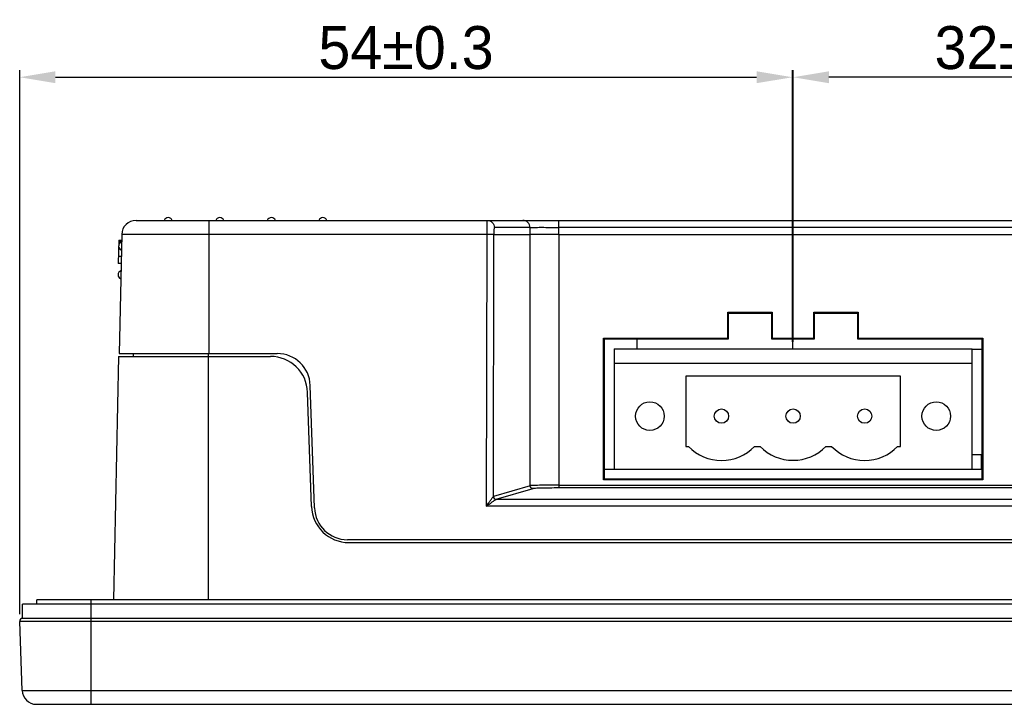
# Model space of a CAD drawing. Extents: x 1181 to 2072, y -1513 to -883.
# Tile 5 of 7: x 1692 to 1761, y -1033 to -985. Entities that reach past the tile are written whole.
import ezdxf

# ---------------------------------------------------------------- set-up
doc = ezdxf.new("R2010")
doc.units = 0
doc.header["$LTSCALE"] = 0.25
doc.layers.get('DEFPOINTS').update_dxf_attribs({"linetype": 'CONTINUOUS'})
doc.layers.add('实线', color=2, linetype='CONTINUOUS')
doc.layers.add('标注', color=8, linetype='CONTINUOUS')
doc.dimstyles.get("Standard").update_dxf_attribs({"dimtxt": 3, "dimasz": 2.5, "dimexe": 0.5, "dimexo": 0.5, "dimgap": 0.5, "dimtad": 1, "dimdec": 1, "dimtxsty": 'STANDARD', "dimcen": 2.5, "dimclrd": 256, "dimclre": 256, "dimclrt": 256, "dimazin": 3, "dimtfac": 0.5, "dimtdec": 1, "dimtmove": 0, "dimatfit": 3, "dimtolj": 1})

# ---------------------------------------------------------------- blocks, each defined once
blk = doc.blocks.new('*D419')
at = {"layer": 'DEFPOINTS', "color": 0}
for p in [(1746.073, -989.189), (1746.073, -1008.161), (1692.114, -1027.198)]:
    blk.add_point(p, dxfattribs=at)
at = {"layer": '标注'}
for p, q in [((1692.114, -1026.698), (1692.114, -988.689)), ((1746.073, -1007.661), (1746.073, -988.689)), ((1694.614, -989.189), (1743.573, -989.189))]:
    blk.add_line(p, q, dxfattribs=at)
for points in [[(1694.614, -988.772), (1694.614, -989.605), (1692.114, -989.189)], [(1743.573, -988.772), (1743.573, -989.605), (1746.073, -989.189)]]:
    blk.add_solid(points, dxfattribs=at)
at = {"layer": '标注', "insert": (1719.093, -987.137), "char_height": 3, "attachment_point": 5}
blk.add_mtext('\\A1;54±0.3', dxfattribs=at)
blk = doc.blocks.new('*D420')
at = {"layer": 'DEFPOINTS', "color": 0}
for p in [(1746.12, -989.189), (1778.12, -1006.361), (1746.12, -1008.161)]:
    blk.add_point(p, dxfattribs=at)
at = {"layer": '标注'}
for p, q in [((1746.12, -1007.661), (1746.12, -988.689)), ((1778.12, -1005.861), (1778.12, -988.689)), ((1775.62, -989.189), (1748.62, -989.189))]:
    blk.add_line(p, q, dxfattribs=at)
for points in [[(1748.62, -988.772), (1748.62, -989.605), (1746.12, -989.189)], [(1775.62, -988.772), (1775.62, -989.605), (1778.12, -989.189)]]:
    blk.add_solid(points, dxfattribs=at)
at = {"layer": '标注', "insert": (1762.12, -987.138), "char_height": 3, "attachment_point": 5}
blk.add_mtext('\\A1;32±0.3', dxfattribs=at)

msp = doc.modelspace()

# ---------------------------------------------------------------- linework, layer by layer
at = {"layer": '实线'}
for p, q in [((1700.238, -999.191), (1887.905, -999.191)), ((1705.322, -999.191), (1705.322, -1008.491)), ((1727.752, -999.677), (1725.26, -999.677)), ((1727.763, -1000.171), (1727.752, -999.677)), ((1729.743, -999.191), (1729.743, -999.677)), ((1729.749, -999.677), (1729.749, -1000.17)), ((1858.395, -999.677), (1729.749, -999.677)), ((1699.238, -1000.17), (1699.064, -1008.491)), ((1724.73, -1000.17), (1699.238, -1000.17)), ((1724.73, -1000.17), (1724.694, -1019.156)), ((1725.193, -1018.468), (1725.228, -1000.171)), ((1725.228, -1000.171), (1727.763, -1000.171)), ((1727.763, -1017.723), (1727.763, -1000.171)), ((1729.754, -1000.17), (1729.754, -1017.68)), ((1729.754, -1000.17), (1858.389, -1000.17)), ((1699.03, -1000.57), (1698.996, -1002.191)), ((1699.228, -1000.677), (1699.028, -1000.677)), ((1699.03, -1000.57), (1699.23, -1000.57)), ((1699.006, -1001.698), (1699.206, -1001.698)), ((1699.196, -1002.191), (1698.996, -1002.191)), ((1741.571, -1007.411), (1741.57, -1005.61)), ((1741.62, -1005.661), (1741.57, -1005.61)), ((1741.57, -1005.61), (1744.671, -1005.61)), ((1741.62, -1007.461), (1741.62, -1005.661)), ((1741.62, -1005.661), (1744.62, -1005.661)), ((1744.62, -1005.661), (1744.671, -1005.61)), ((1744.62, -1005.661), (1744.62, -1007.461)), ((1744.671, -1005.61), (1744.67, -1007.411)), ((1747.571, -1007.411), (1747.57, -1005.61)), ((1747.62, -1005.661), (1747.57, -1005.61)), ((1747.57, -1005.61), (1750.671, -1005.61)), ((1747.62, -1007.461), (1747.62, -1005.661)), ((1747.62, -1005.661), (1750.62, -1005.661)), ((1750.62, -1005.661), (1750.671, -1005.61)), ((1750.62, -1005.661), (1750.62, -1007.461)), ((1750.671, -1005.61), (1750.67, -1007.411)), ((1732.875, -1017.306), (1732.871, -1007.411)), ((1732.92, -1007.461), (1732.871, -1007.411)), ((1732.871, -1007.411), (1741.57, -1007.411)), ((1732.92, -1007.461), (1732.92, -1017.261)), ((1732.92, -1007.461), (1741.62, -1007.461)), ((1735.218, -1007.461), (1735.218, -1008.161)), ((1741.57, -1007.411), (1741.62, -1007.461)), ((1744.67, -1007.411), (1744.62, -1007.461)), ((1744.62, -1007.461), (1747.62, -1007.461)), ((1744.67, -1007.411), (1747.57, -1007.411)), ((1746.085, -1007.461), (1746.073, -1008.161)), ((1747.57, -1007.411), (1747.62, -1007.461)), ((1750.67, -1007.411), (1750.62, -1007.461)), ((1750.62, -1007.461), (1759.32, -1007.461)), ((1750.67, -1007.411), (1759.369, -1007.411)), ((1759.32, -1007.461), (1759.37, -1007.411)), ((1759.32, -1017.261), (1759.32, -1007.461)), ((1759.37, -1007.411), (1759.366, -1017.306)), ((1699.064, -1008.491), (1710.105, -1008.491)), ((1700.068, -1008.691), (1700.068, -1008.491)), ((1705.272, -1008.491), (1705.272, -1025.691)), ((1733.62, -1008.161), (1733.62, -1016.561)), ((1733.62, -1008.161), (1758.62, -1008.161)), ((1758.62, -1016.561), (1758.62, -1008.161)), ((1758.62, -1008.191), (1759.32, -1008.191)), ((1699.01, -1008.691), (1698.654, -1025.691)), ((1699.01, -1008.691), (1709.622, -1008.691)), ((1733.62, -1009.161), (1758.62, -1009.161)), ((1712.703, -1019.271), (1712.404, -1010.71)), ((1738.62, -1010.061), (1738.62, -1014.981)), ((1753.62, -1010.061), (1738.62, -1010.061)), ((1753.62, -1014.981), (1753.62, -1010.061)), ((1712.499, -1019.181), (1712.221, -1011.2)), ((1738.62, -1014.981), (1738.82, -1014.981)), ((1743.43, -1014.981), (1743.83, -1014.981)), ((1748.411, -1014.981), (1748.811, -1014.981)), ((1753.42, -1014.981), (1753.62, -1014.981)), ((1759.32, -1015.561), (1758.62, -1015.561)), ((1759.279, -1016.561), (1759.279, -1015.561)), ((1732.92, -1016.561), (1759.32, -1016.561)), ((1759.366, -1017.306), (1732.874, -1017.306)), ((1732.92, -1017.261), (1732.875, -1017.306)), ((1759.32, -1017.261), (1732.92, -1017.261)), ((1759.32, -1017.261), (1759.366, -1017.306)), ((1727.763, -1017.723), (1725.196, -1018.467)), ((1725.396, -1018.667), (1727.962, -1017.923)), ((1729.754, -1017.68), (1810.617, -1017.68)), ((1729.755, -1017.68), (1729.755, -1017.88)), ((1810.617, -1017.88), (1729.755, -1017.88)), ((1725.396, -1018.667), (1810.092, -1018.667)), ((1809.792, -1019.156), (1724.694, -1019.156)), ((1873.142, -1021.491), (1715.001, -1021.491)), ((1715.098, -1021.691), (1873.046, -1021.691)), ((1693.314, -1025.991), (1693.314, -1025.691)), ((1894.83, -1025.691), (1693.314, -1025.691)), ((1697.072, -1025.691), (1697.072, -1032.991)), ((1692.314, -1026.991), (1692.314, -1025.991)), ((1895.83, -1025.991), (1692.314, -1025.991)), ((1692.282, -1032.025), (1692.114, -1027.198)), ((1896.03, -1027.198), (1692.114, -1027.198)), ((1895.83, -1026.991), (1692.314, -1026.991)), ((1692.282, -1032.025), (1895.861, -1032.025)), ((1693.282, -1032.991), (1894.862, -1032.991))]:
    msp.add_line(p, q, dxfattribs=at)
for centre, radius in [((1736.12, -1012.861), 1), ((1756.12, -1012.861), 1), ((1741.12, -1012.861), 0.5), ((1746.12, -1012.861), 0.5), ((1751.12, -1012.861), 0.5)]:
    msp.add_circle(centre, radius, dxfattribs=at)
for centre, radius, start, end in [((1702.488, -999.291), 0.3, 19.6507, 160.45132), ((1706.088, -999.291), 0.3, 19.6507, 160.45132), ((1709.688, -999.291), 0.3, 19.54868, 160.45131), ((1713.288, -999.291), 0.3, 19.65068, 160.45131), ((1700.238, -1000.191), 1, 90, 178.8), ((1745.345, -999.916), 20.617, 179.98611, 180.70449), ((1730.495, -1000.036), 5.269, 180.01576, 181.46399), ((1699.321, -1000.991), 0.3, 108.39416, 249.20584), ((1699.279, -1002.991), 0.3, 108.39416, 249.20584), ((1710.105, -1010.791), 2.3, 2, 90), ((1709.622, -1011.291), 2.6, 1.99754, 89.99754), ((1741.125, -1012.761), 3.2, 223.92769, 316.07231), ((1746.12, -1012.746), 3.2, 224.28971, 315.71029), ((1751.116, -1012.761), 3.2, 223.92769, 316.07231), ((1715.098, -1019.091), 2.6, 181.99754, 269.99754), ((1715.001, -1019.191), 2.3, 182, 270), ((1692.314, -1027.191), 0.2, 90, 182), ((1693.282, -1031.991), 1, 182, 270)]:
    msp.add_arc(centre, radius, start, end, dxfattribs=at)
for points, knots in [([(1724.762, -999.191), (1724.757, -999.191), (1724.753, -999.216), (1724.747, -999.247), (1724.742, -999.314), (1724.737, -999.397), (1724.733, -999.503), (1724.729, -999.676), (1724.728, -999.815), (1724.728, -999.911)], [0, 0, 0, 0, 0.020414, 0.074215, 0.161613, 0.280388, 0.427676, 0.599812, 1, 1, 1, 1]), ([(1724.762, -999.191), (1724.887, -999.191), (1725.148, -999.294), (1725.257, -999.552), (1725.26, -999.677)], [0, 0, 0, 0, 0.499167, 1, 1, 1, 1]), ([(1725.26, -999.677), (1725.257, -999.678), (1725.251, -999.688), (1725.242, -999.72), (1725.233, -999.792), (1725.228, -999.902), (1725.226, -999.99), (1725.226, -1000.038)], [0, 0, 0, 0, 0.027317, 0.081966, 0.285984, 0.603911, 1, 1, 1, 1]), ([(1727.752, -999.677), (1727.748, -999.552), (1727.639, -999.294), (1727.379, -999.191), (1727.254, -999.191)], [0, 0, 0, 0, 0.500584, 1, 1, 1, 1]), ([(1727.752, -999.677), (1727.818, -999.673), (1728.032, -999.676), (1728.455, -999.671), (1729.052, -999.674), (1729.502, -999.676), (1729.743, -999.678)], [0, 0, 0, 0, 0.100357, 0.322631, 0.636658, 1, 1, 1, 1]), ([(1725.228, -1000.18), (1725.212, -1000.176), (1725.157, -1000.177), (1725.052, -1000.172), (1724.903, -1000.171), (1724.79, -1000.17), (1724.73, -1000.17)], [0, 0, 0, 0, 0.100804, 0.322911, 0.637324, 1, 1, 1, 1]), ([(1729.755, -1000.17), (1729.514, -1000.174), (1729.064, -1000.167), (1728.531, -1000.171), (1728.175, -1000.17), (1727.984, -1000.17), (1727.852, -1000.17), (1727.786, -1000.171), (1727.763, -1000.17)], [0, 0, 0, 0, 0.363314, 0.677308, 0.802174, 0.899599, 0.966295, 1, 1, 1, 1]), ([(1729.754, -1017.68), (1729.513, -1017.68), (1729.064, -1017.682), (1728.531, -1017.689), (1728.175, -1017.698), (1727.983, -1017.704), (1727.852, -1017.713), (1727.785, -1017.717), (1727.763, -1017.723)], [0, 0, 0, 0, 0.363147, 0.676987, 0.801816, 0.899242, 0.96603, 1, 1, 1, 1]), ([(1727.963, -1017.923), (1727.912, -1017.923), (1727.806, -1017.88), (1727.763, -1017.774), (1727.763, -1017.723)], [0, 0, 0, 0, 0.499122, 1, 1, 1, 1]), ([(1729.755, -1017.88), (1729.538, -1017.88), (1729.133, -1017.882), (1728.654, -1017.889), (1728.333, -1017.898), (1728.161, -1017.904), (1728.043, -1017.913), (1727.982, -1017.917), (1727.962, -1017.923)], [0, 0, 0, 0, 0.363123, 0.676945, 0.801791, 0.899253, 0.965887, 1, 1, 1, 1]), ([(1724.694, -1019.156), (1724.744, -1019.086), (1724.843, -1018.949), (1724.985, -1018.754), (1725.098, -1018.592), (1725.17, -1018.503), (1725.193, -1018.468)], [0, 0, 0, 0, 0.304005, 0.595677, 0.852407, 1, 1, 1, 1]), ([(1724.694, -1019.156), (1724.766, -1019.106), (1724.905, -1019.005), (1725.078, -1018.884), (1725.207, -1018.794), (1725.289, -1018.736), (1725.351, -1018.697), (1725.383, -1018.67), (1725.397, -1018.667)], [0, 0, 0, 0, 0.307482, 0.602247, 0.738263, 0.859893, 0.952149, 1, 1, 1, 1]), ([(1725.196, -1018.467), (1725.196, -1018.467), (1725.195, -1018.467), (1725.194, -1018.468), (1725.193, -1018.469)], [0, 0, 0, 0, 0.44168, 1, 1, 1, 1]), ([(1725.193, -1018.468), (1725.194, -1018.52), (1725.237, -1018.626), (1725.344, -1018.668), (1725.395, -1018.667)], [0, 0, 0, 0, 0.50161, 1, 1, 1, 1]), ([(1725.196, -1018.467), (1725.196, -1018.518), (1725.239, -1018.624), (1725.345, -1018.667), (1725.396, -1018.667)], [0, 0, 0, 0, 0.500409, 1, 1, 1, 1])]:
    msp.add_open_spline(points, degree=3, knots=knots, dxfattribs=at)

# ---------------------------------------------------------------- dimensions: what is measured, and where the dimension line sits
at = {"layer": '标注'}
for base, p1, p2, picture, middle in [((1746.073, -989.189), (1692.114, -1027.198), (1746.073, -1008.161), '*D419', (1719.093, -987.137)), ((1746.12, -989.189), (1778.12, -1006.361), (1746.12, -1008.161), '*D420', (1762.12, -987.138))]:
    dim = msp.add_linear_dim(base=base, p1=p1, p2=p2, dimstyle='STANDARD', override={"dimtol": 1, "dimtp": 0.3, "dimtm": 0.3, "dimtfac": 1}, dxfattribs=at)
    dim.commit()
    dim.dimension.update_dxf_attribs({"geometry": picture, "text_midpoint": middle})

doc.saveas('drawing.dxf')
